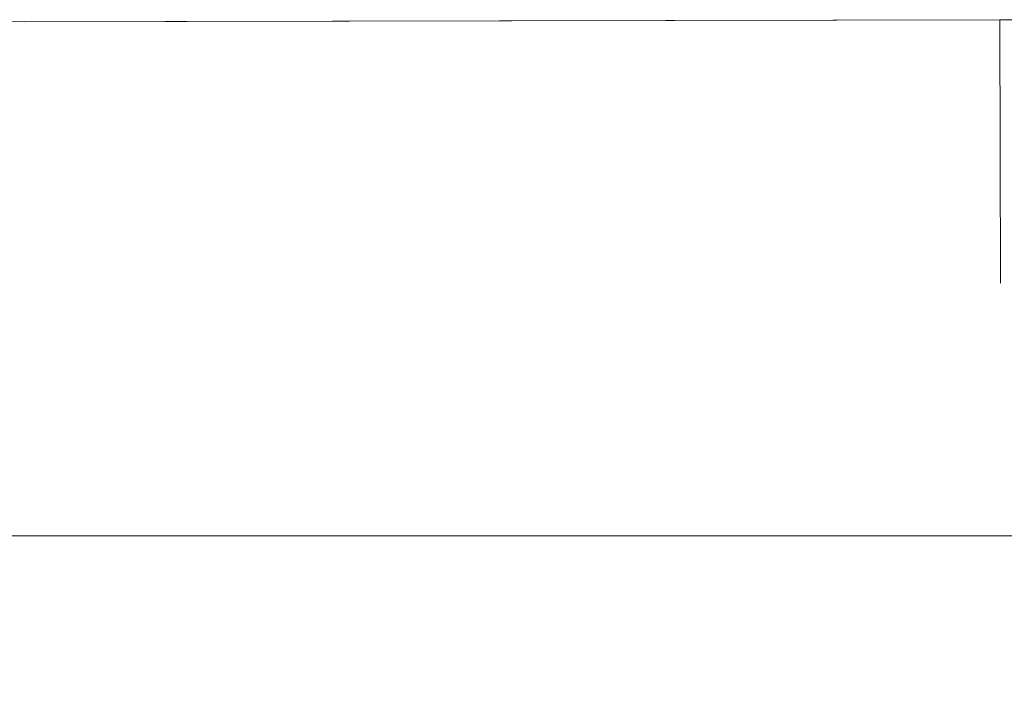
# Model space of a CAD drawing. Header units: millimetres. Extents: x 365044 to 878822, y -384447 to -241456.
# Tile 56 of 65: x 847348 to 858971, y -331933 to -324127. Entities that reach past the tile are written whole.
import ezdxf

# ---------------------------------------------------------------- set-up
doc = ezdxf.new("R2010")
doc.units = ezdxf.units.MM
for name, color, linetype, lineweight in [('A-AREA-____-OTLN', 32, 'Continuous', 9), ('A-FLOR-____-OTLN', 192, 'Continuous', 9), ('A-WALL-____-MCUT', 95, 'Continuous', 18)]:
    doc.layers.add(name, color=color, linetype=linetype, lineweight=lineweight)

msp = doc.modelspace()

# ---------------------------------------------------------------- linework, layer by layer
at = {"layer": 'A-AREA-____-OTLN'}
msp.add_line((858918, -324127.9), (847399.4, -324152), dxfattribs=at)
at = {"layer": 'A-FLOR-____-OTLN'}
msp.add_line((858918, -324127.9), (840313.9, -324166.9), dxfattribs=at)
at = {"layer": 'A-FLOR-____-OTLN', "color": 6, "linetype": 'Continuous'}
msp.add_lwpolyline([(877105.1, -330216.2), (815456.1, -330216.2), (814831.1, -328499), (813581.1, -331933.3), (812956.1, -330216.2), (733542.6, -330216.2)], dxfattribs=at)
at = {"layer": 'A-WALL-____-MCUT'}
for p, q in [((859118, -324127.5), (858918, -324127.9)), ((858918, -324127.9), (858924.6, -327235.2))]:
    msp.add_line(p, q, dxfattribs=at)

doc.saveas('drawing.dxf')
